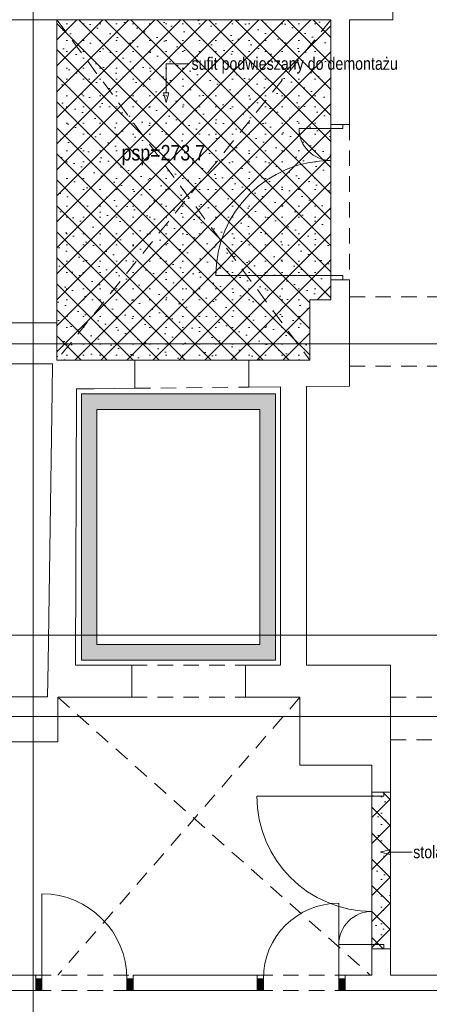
# Paper-space layout 'A-27 ROZBIÓRKI - PIĘTRO 9' of a CAD drawing. Header units: millimetres. Extents: x 0 to 540, y 0 to 297.
# Tile 1 of 6: x 139 to 178, y 50 to 145. Entities that reach past the tile are written whole.
import ezdxf
from ezdxf.xclip import XClip

# ---------------------------------------------------------------- set-up
doc = ezdxf.new("R2010")
doc.units = ezdxf.units.MM
doc.header["$MEASUREMENT"] = 0
doc.header["$XCLIPFRAME"] = 0
for name, pattern in [('ACAD_ISO03W100', [300, 120, -180]), ('DASHDOTX2', [1000, 500, -250, 0, -250]), ('Przer. długie kreski', [2.5, 1.5, -1]), ('PRZERYWANA_DU_A', [550, 350.0000000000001, -199.9999999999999])]:
    doc.linetypes.add(name, pattern=pattern)
for name, color, linetype, lineweight in [('A_linie przekroju_Nr_pióra__1', 7, 'Continuous', 20), ('A_winda_Nr_pióra__1', 7, 'Continuous', 20), ('A_ściany_Nr_pióra__1', 7, 'Continuous', 20), ('Drzwi Archicad_Nr_pióra__1', 7, 'Continuous', 20)]:
    doc.layers.add(name, color=color, linetype=linetype, lineweight=lineweight)
for name, color, linetype, lineweight, true_color in [('A_opis_Nr_pióra__255', 7, 'Continuous', 15, 0x242424), ('A_opis_Nr_pióra__8', 7, 'Continuous', 13, 0x4c4c4c), ('A_osie_Nr_pióra__16', 7, 'Continuous', 5, 0x0f0f0f), ('A_rozbiórki_Nr_pióra__10', 7, 'Continuous', 13, 0x4b4b4b), ('A_sufit_Nr_pióra__4', 7, 'Continuous', 18, 0x4b4b4b), ('A_ściany_Nr_pióra__10', 7, 'Continuous', 13, 0x4b4b4b)]:
    doc.layers.add(name, color=color, linetype=linetype, lineweight=lineweight, true_color=true_color)
for name, color, linetype in [('A_podrys', 7, 'Continuous'), ('A_rozbiórki', 7, 'Continuous'), ('A_winda', 7, 'Continuous'), ('Drzwi Archicad', 7, 'Continuous')]:
    doc.layers.add(name, color=color, linetype=linetype)
doc.styles.add('STYL_AUTOMATYCZNY_2', font='ARIALN.TTF')
pattern_1 = [(45, (-1569.240847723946, -331.6938926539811), (-1.257235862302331, 1.257235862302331), []), (135, (-1569.240847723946, -331.6938926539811), (1.257235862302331, 1.257235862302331), []), (90, (-1570.498083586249, -330.4366567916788), (-1.600200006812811, 0), [0, -1.066800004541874, 0, -1.600200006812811]), (155, (-1569.240847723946, -329.1794209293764), (0.6762737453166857, 1.450273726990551), [0, -0.7823200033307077, 0, -1.351280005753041])]

# ---------------------------------------------------------------- blocks, each defined once
blk = doc.blocks.new('Rysunek_1_1', base_point=(-1569.240847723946, -331.6938926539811))
at = {"layer": 'A_rozbiórki', "linetype": 'Continuous', "lineweight": 0, "true_color": 0x4b4b4b}
h = blk.add_hatch(dxfattribs=at)
h.set_pattern_fill('facing_tile_0001', color=251, style=0, pattern_type=2)
h.set_pattern_definition(pattern_1)
h.paths.add_polyline_path([(142.3380917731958, 111.8001584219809), (166.7880915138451, 111.8001584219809), (166.7880915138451, 117.6301583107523), (168.8280918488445, 117.6301583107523), (168.8280918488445, 144.700158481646), (142.3380917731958, 144.700158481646)])
h = blk.add_hatch(dxfattribs=at)
h.set_pattern_fill('facing_tile_0001', color=251, style=0, pattern_type=2)
h.set_pattern_definition(pattern_1)
h.paths.add_polyline_path([(174.6012612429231, 70.07017403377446), (172.8012612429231, 70.07017403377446), (172.8012612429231, 54.93017403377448), (174.6012612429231, 54.93017403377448)])
at = {"layer": 'A_winda', "linetype": 'Continuous', "lineweight": 0, "true_color": 0xfdfdfd}
h = blk.add_hatch(color=7, dxfattribs=at)
h.paths.add_polyline_path([(144.7112612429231, 82.81094144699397), (163.4612619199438, 82.81094144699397), (163.4612619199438, 108.540940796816), (144.7112612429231, 108.540940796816)])
h.paths.add_polyline_path([(146.211260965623, 107.0409410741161), (161.9612621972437, 107.0409410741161), (161.9612621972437, 84.31094116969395), (146.211260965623, 84.31094116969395)], flags=0)
at = {"layer": 'Drzwi Archicad', "linetype": 'Continuous', "lineweight": 0, "true_color": 0xfdfdfd}
for points in [[(140.3012612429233, 52.03017403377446), (140.3012612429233, 50.88017403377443), (140.9012612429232, 50.88017403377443), (140.9012612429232, 52.03017403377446)], [(149.7012612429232, 50.88017403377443), (149.7012612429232, 52.03017403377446), (149.1012612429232, 52.03017403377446), (149.1012612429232, 50.88017403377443)], [(161.7012612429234, 50.88017403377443), (162.3012612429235, 50.88017403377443), (162.3012612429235, 52.03017403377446), (161.7012612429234, 52.03017403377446)], [(170.2012612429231, 52.03017403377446), (169.601261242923, 52.03017403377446), (169.601261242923, 50.88017403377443), (170.2012612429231, 50.88017403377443)]]:
    blk.add_hatch(color=7, dxfattribs=at).paths.add_polyline_path(points)
at = {"layer": 'A_linie przekroju_Nr_pióra__1', "color": 7, "linetype": 'ACAD_ISO03W100', "lineweight": 20}
blk.add_line((68.98425930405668, 85.21364311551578), (299.9504876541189, 85.21364311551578), dxfattribs=at)
at = {"layer": 'A_opis_Nr_pióra__255', "color": 250, "linetype": 'Continuous', "lineweight": 15, "true_color": 0x242424}
for p, q in [((152.9005467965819, 137.6417208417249), (152.9005467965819, 140.4361110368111)), ((152.9005467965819, 140.4361110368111), (155.1411643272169, 140.4361110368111)), ((152.6505476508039, 137.6417208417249), (153.1505496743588, 137.6417208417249)), ((152.9005467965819, 136.7087099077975), (152.6505476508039, 137.6417208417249)), ((152.9005467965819, 136.7087099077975), (153.1505496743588, 137.6417208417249)), ((173.6311180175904, 64.26980041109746), (174.5641289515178, 64.51979955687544)), ((173.6311180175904, 64.26980041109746), (174.5641289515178, 64.0198012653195)), ((174.5641289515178, 64.51979955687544), (174.5641289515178, 64.0198012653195)), ((174.5641289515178, 64.26980041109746), (176.1700304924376, 64.26980041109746)), ((176.1700304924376, 64.26980041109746), (176.6841805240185, 64.26980041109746))]:
    blk.add_line(p, q, dxfattribs=at)
at = {"layer": 'A_osie_Nr_pióra__16', "color": 250, "linetype": 'DASHDOTX2', "lineweight": 5, "true_color": 0x0f0f0f}
for p, q in [((140.056260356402, 179.200960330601), (140.056260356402, 47.38094290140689)), ((299.9504853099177, 113.3809389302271), (75.7515937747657, 113.3809389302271)), ((299.9504853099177, 77.38094499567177), (75.7515937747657, 77.38094499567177))]:
    blk.add_line(p, q, dxfattribs=at)
at = {"layer": 'A_rozbiórki_Nr_pióra__10', "color": 251, "linetype": 'ACAD_ISO03W100', "lineweight": 13, "true_color": 0x4b4b4b, "flags": 128}
for points in [[(142.3380917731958, 111.8001584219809), (142.3380917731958, 144.700158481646), (168.8280918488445, 144.700158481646), (168.8280918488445, 117.6301583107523), (166.7880915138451, 117.6301583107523), (166.7880915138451, 111.8001584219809)], [(174.6012612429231, 70.07017403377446), (172.8012612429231, 70.07017403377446), (172.8012612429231, 54.93017403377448), (174.6012612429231, 54.93017403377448)]]:
    blk.add_lwpolyline(points, close=True, dxfattribs=at)
at = {"layer": 'A_sufit_Nr_pióra__4', "color": 251, "linetype": 'Przer. długie kreski', "lineweight": 18, "true_color": 0x4b4b4b}
for p, q in [((142.3380903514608, 144.7001586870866), (166.7880911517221, 111.800158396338)), ((168.8280913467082, 144.7001586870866), (142.3380903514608, 111.800158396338)), ((142.4312597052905, 79.2201732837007), (172.633946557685, 52.38017423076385)), ((165.8312626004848, 79.2201732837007), (142.4312597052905, 52.38017423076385))]:
    blk.add_line(p, q, dxfattribs=at)
at = {"layer": 'A_winda_Nr_pióra__1', "color": 7, "linetype": 'PRZERYWANA_DU_A', "lineweight": 20, "flags": 128}
for points in [[(144.7112612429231, 82.81094144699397), (144.7112612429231, 108.540940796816), (163.4612619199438, 108.540940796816), (163.4612619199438, 82.81094144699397)], [(146.211260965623, 107.0409410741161), (161.9612621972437, 107.0409410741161), (161.9612621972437, 84.31094116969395), (146.211260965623, 84.31094116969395)]]:
    blk.add_lwpolyline(points, close=True, dxfattribs=at)
at = {"layer": 'A_ściany_Nr_pióra__1', "color": 7, "linetype": 'Continuous', "lineweight": 20}
for p, q in [((168.8280913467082, 134.5701588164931), (168.8280913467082, 134.9401566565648)), ((168.8280913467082, 134.5701588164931), (169.9780918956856, 134.5701588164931)), ((169.9780918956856, 134.5701588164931), (170.6280904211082, 134.5701588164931)), ((170.6280904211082, 134.5701588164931), (170.6280904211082, 134.9401566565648)), ((168.8280913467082, 119.5701578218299), (168.8280913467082, 119.2001599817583)), ((168.8280913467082, 119.5701578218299), (169.9780918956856, 119.5701578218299)), ((169.9780918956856, 119.5701578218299), (170.6280904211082, 119.5701578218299)), ((170.6280904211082, 119.5701578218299), (170.6280904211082, 119.2001599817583)), ((149.8812626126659, 111.800158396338), (149.8812626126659, 109.0832333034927)), ((160.8812623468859, 111.800158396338), (160.8812623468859, 109.1982497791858)), ((149.5712603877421, 82.32017314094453), (149.5712603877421, 79.2201732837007)), ((160.5712601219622, 82.32017314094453), (160.5712601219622, 79.2201732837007)), ((172.8012595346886, 70.07017394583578), (172.8012595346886, 70.44017551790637)), ((174.6012623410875, 70.07017394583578), (174.6012623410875, 70.44017551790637)), ((172.8012595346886, 70.07017394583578), (173.951260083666, 70.07017394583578)), ((173.951260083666, 70.07017394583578), (174.6012623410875, 70.07017394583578)), ((172.8012595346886, 54.93017447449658), (172.8012595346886, 54.56017290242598)), ((172.8012595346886, 54.93017447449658), (173.951260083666, 54.93017447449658)), ((173.951260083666, 54.93017447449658), (174.6012623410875, 54.93017447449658)), ((174.6012623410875, 54.93017447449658), (174.6012623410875, 54.56017290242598)), ((140.3012623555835, 52.38017423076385), (139.931260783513, 52.38017423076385)), ((140.3012623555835, 52.03017244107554), (140.3012623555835, 52.38017423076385)), ((149.7012608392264, 52.38017423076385), (150.071262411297, 52.38017423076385)), ((149.7012608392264, 52.03017244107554), (149.7012608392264, 52.38017423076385)), ((161.7012608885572, 52.38017423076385), (161.3312630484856, 52.38017423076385)), ((161.7012608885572, 52.03017244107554), (161.7012608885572, 52.38017423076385)), ((170.2012617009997, 52.38017423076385), (170.5712595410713, 52.38017423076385)), ((170.2012617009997, 52.03017244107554), (170.2012617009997, 52.38017423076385)), ((140.3012623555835, 50.88017562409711), (140.3012623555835, 52.03017244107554)), ((149.7012608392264, 50.88017562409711), (149.7012608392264, 52.03017244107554)), ((161.7012608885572, 50.88017562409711), (161.7012608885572, 52.03017244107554)), ((170.2012617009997, 50.88017562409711), (170.2012617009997, 52.03017244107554)), ((140.3012623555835, 50.88017562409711), (139.8312618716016, 50.88017562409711)), ((149.7012608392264, 50.88017562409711), (150.1712613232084, 50.88017562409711)), ((161.7012608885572, 50.88017562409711), (161.2312604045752, 50.88017562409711)), ((170.2012617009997, 50.88017562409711), (170.6712621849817, 50.88017562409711))]:
    blk.add_line(p, q, dxfattribs=at)
at = {"layer": 'A_ściany_Nr_pióra__1', "color": 7, "linetype": 'Continuous', "lineweight": 20, "flags": 128}
for points in [[(174.8312612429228, 144.700158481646), (174.8312612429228, 202.0709414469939)], [(134.3080923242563, 144.700158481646), (156.8080922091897, 144.700158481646)], [(168.8280917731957, 144.700158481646), (168.8280917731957, 134.5701586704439)], [(170.6280917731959, 144.700158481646), (174.8312612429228, 144.700158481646)], [(170.6280917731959, 134.5701586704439), (170.6280917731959, 144.700158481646)], [(168.8280917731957, 119.5701586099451), (168.8280917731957, 117.630158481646)], [(170.6280917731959, 117.630158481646), (170.6280917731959, 119.5701586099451)], [(166.7880917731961, 117.630158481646), (166.7880917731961, 111.800158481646)], [(168.8280917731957, 117.630158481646), (166.7880917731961, 117.630158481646)], [(170.6280917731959, 109.300158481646), (170.6280917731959, 117.630158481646)], [(142.3380917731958, 115.410158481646), (137.8680917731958, 115.410158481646)], [(142.3380917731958, 111.8001584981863), (142.3380917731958, 115.410158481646)], [(137.9312612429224, 111.4601740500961), (141.9312612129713, 111.4601740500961)], [(141.9312612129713, 111.4601740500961), (141.8894630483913, 108.7464333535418)], [(145.9302780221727, 111.800158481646), (142.3380917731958, 111.8001584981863)], [(149.8812611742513, 111.800158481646), (145.9302780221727, 111.800158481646)], [(166.7880917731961, 111.800158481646), (160.8812612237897, 111.800158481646)], [(141.8894630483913, 108.7464333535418), (141.4923684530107, 82.5496936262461)], [(144.1512867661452, 82.54473725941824), (144.2266849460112, 108.7104344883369)], [(144.2266849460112, 108.7104344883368), (144.2275888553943, 109.0241213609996)], [(144.2275888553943, 109.0241213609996), (145.9302780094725, 109.041924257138)], [(145.9302780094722, 109.041924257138), (149.8812613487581, 109.0832347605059)], [(160.8812611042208, 109.1982480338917), (163.9612612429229, 109.2304517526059)], [(163.9612612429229, 109.2304517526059), (163.9612612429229, 82.32017403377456)], [(166.4612612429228, 109.2565911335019), (170.6280917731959, 109.300158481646)], [(166.4612612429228, 82.32017403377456), (166.4612612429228, 109.256591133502)], [(141.4923684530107, 82.5496936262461), (141.4425053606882, 79.2601740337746)], [(144.150639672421, 82.32017403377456), (144.1512867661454, 82.54473725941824)], [(149.5712612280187, 82.32017403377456), (144.150639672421, 82.32017403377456)], [(163.9612612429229, 82.32017403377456), (160.5712610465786, 82.32017403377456)], [(174.6012612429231, 82.32017403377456), (166.4612612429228, 82.32017403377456)], [(174.6012612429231, 72.65017403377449), (174.6012612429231, 82.32017403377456)], [(141.4425053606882, 79.2601740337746), (137.7846309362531, 79.26015868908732)], [(142.4312612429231, 74.92017403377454), (142.4312612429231, 79.22017403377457)], [(142.4312612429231, 79.22017403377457), (144.1417068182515, 79.22017403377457)], [(144.1417068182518, 79.22017403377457), (149.5712610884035, 79.22017403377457)], [(160.5712611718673, 79.22017403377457), (165.8312612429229, 79.22017403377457)], [(165.8312612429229, 79.22017403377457), (165.8312612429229, 72.65017403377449)], [(137.781261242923, 74.92017403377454), (142.4312612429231, 74.92017403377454)], [(165.8312612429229, 72.65017403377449), (172.8012612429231, 72.65017403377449)], [(172.8012612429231, 72.65017403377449), (172.8012612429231, 70.07017401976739)], [(174.6012612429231, 70.07017401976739), (174.6012612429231, 72.65017403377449)], [(172.8012612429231, 54.93017415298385), (172.8012612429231, 52.38017403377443)], [(174.6012612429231, 52.38017403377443), (174.6012612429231, 54.93017415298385)], [(140.3012612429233, 52.38017403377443), (88.89126124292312, 52.38017403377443)], [(161.7012612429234, 52.38017403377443), (149.7012612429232, 52.38017403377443)], [(172.8012612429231, 52.38017403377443), (170.2012612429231, 52.38017403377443)], [(215.7812612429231, 52.38017403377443), (174.6012612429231, 52.38017403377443)], [(88.89126124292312, 50.88017403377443), (140.3012612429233, 50.88017403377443)], [(149.7012612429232, 50.88017403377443), (161.7012612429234, 50.88017403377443)], [(170.2012612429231, 50.88017403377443), (299.9504862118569, 50.88017403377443)]]:
    blk.add_lwpolyline(points, dxfattribs=at)
at = {"layer": 'A_ściany_Nr_pióra__10', "color": 251, "linetype": 'Przer. długie kreski', "lineweight": 13, "true_color": 0x4b4b4b}
for p, q in [((168.8280913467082, 134.5701588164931), (168.8280913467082, 119.5701578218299)), ((170.6280904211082, 134.5701588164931), (170.6280904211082, 119.5701578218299)), ((170.6280904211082, 117.930175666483), (204.0562618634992, 117.930175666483)), ((149.8812626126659, 111.800158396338), (160.8812623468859, 111.800158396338)), ((170.6280904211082, 111.2301739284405), (215.7812621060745, 111.2301739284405)), ((149.8812626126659, 109.0832333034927), (160.8812623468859, 109.1982497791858)), ((149.5712603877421, 82.32017314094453), (160.5712601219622, 82.32017314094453)), ((149.5712603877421, 79.2201732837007), (160.5712601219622, 79.2201732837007)), ((174.6012623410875, 79.24017306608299), (215.7812621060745, 79.24017306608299)), ((174.6012623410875, 75.10017332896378), (215.7812621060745, 75.10017332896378)), ((172.8012595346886, 54.93017447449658), (172.8012595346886, 70.07017394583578)), ((174.6012623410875, 54.93017447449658), (174.6012623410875, 70.07017394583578)), ((140.3012623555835, 52.38017423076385), (149.7012608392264, 52.38017423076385)), ((161.7012608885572, 52.38017423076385), (170.2012617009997, 52.38017423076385)), ((140.3012623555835, 50.88017562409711), (149.7012608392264, 50.88017562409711)), ((161.7012608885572, 50.88017562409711), (170.2012617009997, 50.88017562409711))]:
    blk.add_line(p, q, dxfattribs=at)
at = {"layer": 'Drzwi Archicad_Nr_pióra__1', "color": 7, "linetype": 'Continuous', "lineweight": 20}
for p, q in [((168.8280913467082, 134.1701594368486), (165.7580930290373, 134.1701594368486)), ((168.8280913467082, 134.5701588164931), (168.8280913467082, 134.9401566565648)), ((168.8280913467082, 134.5701588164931), (168.8280913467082, 134.9401566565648)), ((168.8280913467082, 134.1701594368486), (168.8280913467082, 134.5701588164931)), ((168.8280913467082, 134.5701588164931), (169.9780918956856, 134.5701588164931)), ((168.8280913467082, 134.5701588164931), (169.9780918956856, 134.5701588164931)), ((168.8280913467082, 134.5701588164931), (169.9780918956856, 134.5701588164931)), ((169.9780918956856, 134.1701594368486), (168.8280913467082, 134.1701594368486)), ((169.9780918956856, 134.5701588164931), (169.9780918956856, 134.1701594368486)), ((169.9780918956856, 134.5701588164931), (170.6280904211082, 134.5701588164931)), ((169.9780918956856, 134.5701588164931), (170.6280904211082, 134.5701588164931)), ((170.6280904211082, 134.5701588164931), (170.6280904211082, 134.9401566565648)), ((170.6280904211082, 134.5701588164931), (170.6280904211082, 134.9401566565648)), ((168.8280913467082, 119.9701572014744), (157.698091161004, 119.9701572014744)), ((168.8280913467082, 119.5701578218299), (168.8280913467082, 119.9701572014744)), ((168.8280913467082, 119.9701572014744), (169.9780918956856, 119.9701572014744)), ((169.9780918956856, 119.9701572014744), (169.9780918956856, 119.5701578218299)), ((169.9780918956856, 119.5701578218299), (168.8280913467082, 119.5701578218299)), ((168.8280913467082, 119.5701578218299), (169.9780918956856, 119.5701578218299)), ((168.8280913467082, 119.5701578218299), (169.9780918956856, 119.5701578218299)), ((168.8280913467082, 119.5701578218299), (168.8280913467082, 119.2001599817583)), ((168.8280913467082, 119.5701578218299), (168.8280913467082, 119.2001599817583)), ((169.9780918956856, 119.5701578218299), (170.6280904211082, 119.5701578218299)), ((169.9780918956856, 119.5701578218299), (170.6280904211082, 119.5701578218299)), ((170.6280904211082, 119.5701578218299), (170.6280904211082, 119.2001599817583)), ((170.6280904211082, 119.5701578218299), (170.6280904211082, 119.2001599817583)), ((149.8812626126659, 111.800158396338), (149.8812626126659, 109.0832333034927)), ((160.8812623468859, 111.800158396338), (160.8812623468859, 109.1982497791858)), ((149.5712603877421, 82.32017314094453), (149.5712603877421, 79.2201732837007)), ((160.5712601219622, 82.32017314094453), (160.5712601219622, 79.2201732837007)), ((172.8012595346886, 70.07017394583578), (172.8012595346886, 70.44017551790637)), ((172.8012595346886, 70.07017394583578), (172.8012595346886, 70.44017551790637)), ((174.6012623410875, 70.07017394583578), (174.6012623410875, 70.44017551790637)), ((174.6012623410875, 70.07017394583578), (174.6012623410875, 70.44017551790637)), ((172.8012595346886, 69.67017456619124), (161.6712630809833, 69.67017456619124)), ((172.8012595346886, 70.07017394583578), (172.8012595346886, 69.67017456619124)), ((173.951260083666, 70.07017394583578), (172.8012595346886, 70.07017394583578)), ((172.8012595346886, 70.07017394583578), (173.951260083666, 70.07017394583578)), ((172.8012595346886, 70.07017394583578), (173.951260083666, 70.07017394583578)), ((172.8012595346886, 69.67017456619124), (173.951260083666, 69.67017456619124)), ((173.951260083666, 69.67017456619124), (173.951260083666, 70.07017394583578)), ((173.951260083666, 70.07017394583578), (174.6012623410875, 70.07017394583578)), ((173.951260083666, 70.07017394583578), (174.6012623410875, 70.07017394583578)), ((140.9012595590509, 52.03017244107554), (140.9012595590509, 60.23017278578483)), ((169.6012607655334, 52.03017244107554), (169.6012607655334, 59.33017511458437)), ((172.8012595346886, 55.33017385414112), (169.5912627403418, 55.33017385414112)), ((173.951260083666, 55.33017385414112), (172.8012595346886, 55.33017385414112)), ((172.8012595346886, 55.33017385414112), (172.8012595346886, 54.93017447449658)), ((173.951260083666, 54.93017447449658), (173.951260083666, 55.33017385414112)), ((172.8012595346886, 54.93017447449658), (173.951260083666, 54.93017447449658)), ((172.8012595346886, 54.93017447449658), (173.951260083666, 54.93017447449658)), ((172.8012595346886, 54.93017447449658), (173.951260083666, 54.93017447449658)), ((172.8012595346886, 54.93017447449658), (172.8012595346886, 54.56017290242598)), ((172.8012595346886, 54.93017447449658), (172.8012595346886, 54.56017290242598)), ((173.951260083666, 54.93017447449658), (174.6012623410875, 54.93017447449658)), ((173.951260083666, 54.93017447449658), (174.6012623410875, 54.93017447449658)), ((174.6012623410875, 54.93017447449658), (174.6012623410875, 54.56017290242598)), ((174.6012623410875, 54.93017447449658), (174.6012623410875, 54.56017290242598)), ((140.3012623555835, 52.38017423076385), (139.931260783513, 52.38017423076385)), ((140.3012623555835, 52.38017423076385), (139.931260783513, 52.38017423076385)), ((140.3012623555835, 52.03017244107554), (140.3012623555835, 52.38017423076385)), ((140.3012623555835, 52.03017244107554), (140.3012623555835, 52.38017423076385)), ((149.7012608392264, 52.03017244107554), (149.7012608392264, 52.38017423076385)), ((149.7012608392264, 52.03017244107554), (149.7012608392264, 52.38017423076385)), ((149.7012608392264, 52.38017423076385), (150.071262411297, 52.38017423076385)), ((149.7012608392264, 52.38017423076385), (150.071262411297, 52.38017423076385)), ((161.7012608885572, 52.38017423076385), (161.3312630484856, 52.38017423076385)), ((161.7012608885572, 52.38017423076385), (161.3312630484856, 52.38017423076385)), ((161.7012608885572, 52.03017244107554), (161.7012608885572, 52.38017423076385)), ((161.7012608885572, 52.03017244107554), (161.7012608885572, 52.38017423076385)), ((170.2012617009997, 52.03017244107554), (170.2012617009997, 52.38017423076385)), ((170.2012617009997, 52.03017244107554), (170.2012617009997, 52.38017423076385)), ((170.2012617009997, 52.38017423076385), (170.5712595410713, 52.38017423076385)), ((170.2012617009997, 52.38017423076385), (170.5712595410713, 52.38017423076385)), ((140.3012623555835, 52.03017244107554), (140.9012595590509, 52.03017244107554)), ((140.3012623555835, 50.88017562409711), (140.3012623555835, 52.03017244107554)), ((140.3012623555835, 50.88017562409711), (140.3012623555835, 52.03017244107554)), ((140.3012623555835, 50.88017562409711), (140.3012623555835, 52.03017244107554)), ((140.9012595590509, 52.03017244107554), (140.9012595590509, 50.88017562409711)), ((149.1012599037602, 50.88017562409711), (149.1012599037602, 52.03017244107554)), ((149.1012599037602, 52.03017244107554), (149.7012608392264, 52.03017244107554)), ((149.7012608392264, 52.03017244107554), (149.7012608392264, 50.88017562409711)), ((149.7012608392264, 50.88017562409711), (149.7012608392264, 52.03017244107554)), ((149.7012608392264, 50.88017562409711), (149.7012608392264, 52.03017244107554)), ((162.3012618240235, 52.03017244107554), (161.7012608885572, 52.03017244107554)), ((161.7012608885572, 52.03017244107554), (161.7012608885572, 50.88017562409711)), ((161.7012608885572, 50.88017562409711), (161.7012608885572, 52.03017244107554)), ((161.7012608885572, 50.88017562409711), (161.7012608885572, 52.03017244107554)), ((162.3012618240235, 50.88017562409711), (162.3012618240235, 52.03017244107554)), ((170.2012617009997, 52.03017244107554), (169.6012607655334, 52.03017244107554)), ((169.6012607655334, 52.03017244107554), (169.6012607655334, 50.88017562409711)), ((170.2012617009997, 50.88017562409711), (170.2012617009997, 52.03017244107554)), ((170.2012617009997, 50.88017562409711), (170.2012617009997, 52.03017244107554)), ((170.2012617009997, 50.88017562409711), (170.2012617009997, 52.03017244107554)), ((140.3012623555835, 50.88017562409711), (139.8312618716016, 50.88017562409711)), ((140.3012623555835, 50.88017562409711), (139.8312618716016, 50.88017562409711)), ((140.9012595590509, 50.88017562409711), (140.3012623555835, 50.88017562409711)), ((149.7012608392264, 50.88017562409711), (149.1012599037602, 50.88017562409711)), ((149.7012608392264, 50.88017562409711), (150.1712613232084, 50.88017562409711)), ((149.7012608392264, 50.88017562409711), (150.1712613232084, 50.88017562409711)), ((161.7012608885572, 50.88017562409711), (161.2312604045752, 50.88017562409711)), ((161.7012608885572, 50.88017562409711), (161.2312604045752, 50.88017562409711)), ((161.7012608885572, 50.88017562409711), (162.3012618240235, 50.88017562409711)), ((169.6012607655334, 50.88017562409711), (170.2012617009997, 50.88017562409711)), ((170.2012617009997, 50.88017562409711), (170.6712621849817, 50.88017562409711)), ((170.2012617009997, 50.88017562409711), (170.6712621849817, 50.88017562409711))]:
    blk.add_line(p, q, dxfattribs=at)
for centre, radius, start, end in [((168.8280917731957, 134.170158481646), 3.069999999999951, 180, 270), ((168.8280917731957, 119.9701584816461), 11.13, 90, 180), ((172.8012612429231, 69.6701740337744), 11.13, 180, 270), ((140.9012612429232, 52.03017403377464), 8.200000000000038, 0, 90), ((169.601261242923, 52.03017403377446), 7.299999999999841, 90, 180), ((172.8012612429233, 55.33017403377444), 3.20999999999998, 90, 180)]:
    blk.add_arc(centre, radius, start, end, dxfattribs=at)
at = {"layer": 'A_opis_Nr_pióra__8', "color": 251, "linetype": 'Continuous', "lineweight": 13, "true_color": 0x4c4c4c, "char_height": 1.2, "attachment_point": 6, "style": 'STYL_AUTOMATYCZNY_2'}
for s, insert in [('\\A1;{\\pqr;\\fArial Narrow|b0|i0|c238|p0;\\W1.000000;s\\fArial Narrow|b0|i0|c238|p0;\\W1.000000;ufit podwieszany\\fArial Narrow|b0|i0|c238|p0;\\W1.000000; do demontażu}', (175.299375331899, 140.2745320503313)), ('\\A1;{\\pqr;\\fArial Narrow|b0|i0|c238|p0;\\W1.000000;stolarka do demontażu}', (190.6889808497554, 64.2662208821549))]:
    blk.add_mtext(s, dxfattribs=dict(at, insert=insert))
at = {"layer": 'A_sufit_Nr_pióra__4', "color": 251, "linetype": 'Continuous', "lineweight": 18, "true_color": 0x4b4b4b, "insert": (152.627668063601, 131.6178879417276), "char_height": 1.5, "attachment_point": 5, "style": 'STYL_AUTOMATYCZNY_2'}
blk.add_mtext('\\A1;{\\pqc;\\fArial Narrow|b0|i0|c238|p0;\\W1.000000;psp=273,7}', dxfattribs=at)

psp = doc.layouts.new('A-27 ROZBIÓRKI - PIĘTRO 9')

# ---------------------------------------------------------------- block references
at = {"layer": 'A_podrys', "color": 37, "linetype": 'Continuous', "lineweight": 5, "true_color": 0x656532}
ref = psp.add_blockref('Rysunek_1_1', (-1569.240847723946, -331.6938926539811), dxfattribs=at)
XClip(ref).set_block_clipping_path([(49.50051496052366, 47.38094144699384), (299.950486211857, 223.0899983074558)])

doc.saveas('drawing.dxf')
